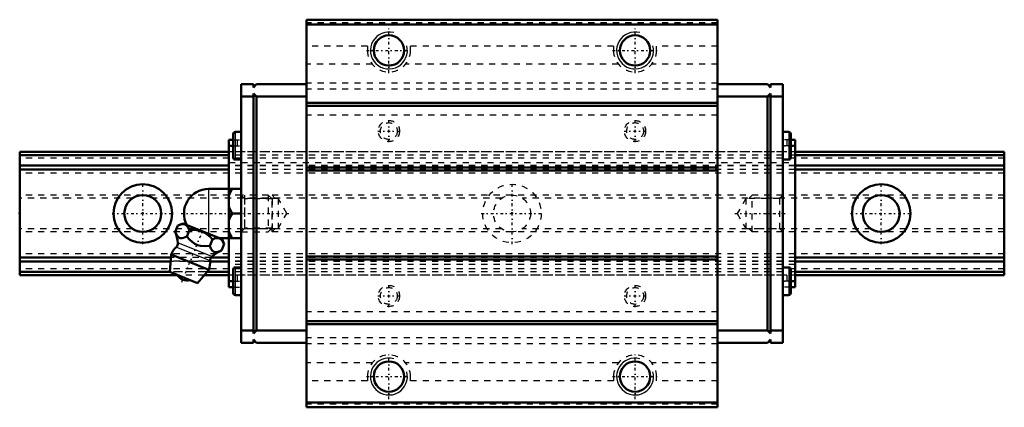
# Model space of a CAD drawing. Header units: millimetres. Extents: x -20 to 140, y -32 to 32.
import ezdxf

# ---------------------------------------------------------------- set-up
doc = ezdxf.new("R2010")
doc.units = ezdxf.units.MM
doc.linetypes.add('Center', pattern=[1.5, 0.45, -0.5, 0.05, -0.5])
doc.linetypes.add('Dashed', pattern=[2, 1, -1])
for name, color, linetype, lineweight in [('2d ConnectionPoints', 7, 'Continuous', 50), ('AM_0', 7, 'Continuous', 50), ('AM_4', 3, 'Continuous', 25), ('AM_5', 3, 'Continuous', 25), ('AM_7', 7, 'Center', 25), ('AM_9', 6, 'Dashed', 25)]:
    doc.layers.add(name, color=color, linetype=linetype, lineweight=lineweight)

# ---------------------------------------------------------------- blocks, each defined once
blk = doc.blocks.new('1_x5b30mihylidnjmhsnkwus2gs________0_in_HSR20M1LA1SS160LG200BM6F340001_4')
at = {"layer": 'AM_0'}
for p, q in [((10.7, 4), (16, 4)), ((14, 4), (14, -4)), ((14.5, 0), (16, 0)), ((16, 0.73), (16, -0.73)), ((5.28, -3), (5.71, -1.93)), ((6.49, -1.6), (5.71, -1.93)), ((12.88, -4.18), (6.49, -1.6)), ((7.15, -3.76), (7.58, -2.69)), ((10.9, -5.27), (11.33, -4.2)), ((12.42, -4), (16, -4)), ((13.21, -4.96), (12.88, -4.18)), ((12.77, -6.03), (13.21, -4.96)), ((4.6, -6.67), (4.4, -9.49)), ((10.72, -9.14), (4.6, -6.67)), ((8.89, -11.31), (4.4, -9.49)), ((8.89, -11.31), (10.72, -9.14))]:
    blk.add_line(p, q, dxfattribs=at)
for points in [[(14.5, 4), (14.21, 3.44), (14, 2.85)], [(14, 1.15), (14.06, 0.96), (14.25, 0.47), (14.5, 0)], [(14.5, 0), (14.21, -0.56), (14, -1.15)], [(5.28, -3), (5.46, -3.4), (5.68, -3.74), (5.87, -3.91), (6.09, -4), (6.34, -4.01), (6.6, -3.96), (7.15, -3.76)], [(7.58, -2.69), (7.32, -2.21), (7.16, -2.01), (6.96, -1.86), (6.66, -1.76), (6.31, -1.75), (6.01, -1.82), (5.71, -1.93)], [(11.33, -4.2), (10.93, -3.79), (10.49, -3.42), (9.97, -3.09), (9.39, -2.85), (8.79, -2.71), (8.17, -2.67), (7.58, -2.69)], [(14, -2.85), (14.06, -3.04), (14.25, -3.53), (14.5, -4)], [(7.15, -3.76), (7.58, -4.23), (8, -4.62), (8.47, -4.95), (8.9, -5.15), (9.36, -5.26), (10.13, -5.32), (10.9, -5.27)], [(13.21, -4.96), (12.95, -4.48), (12.78, -4.28), (12.59, -4.14), (12.28, -4.03), (11.93, -4.03), (11.63, -4.09), (11.33, -4.2)], [(10.9, -5.27), (11.08, -5.67), (11.3, -6.01), (11.49, -6.18), (11.71, -6.27), (11.96, -6.29), (12.22, -6.24), (12.77, -6.03)]]:
    blk.add_lwpolyline(points, dxfattribs=at)
for centre, radius, start, end in [((10.7, 0), 4, 90, 207.9876), ((-0.27, -5.29), 6, 4.8448, 22.4692), ((4.92, -4.86), 0.8, 311.9787, 4.8448), ((7.66, -7.9), 3.3, 131.9787, 158), ((15.17, -11.53), 6, 113.5285, 131.1552), ((7.66, -7.9), 3.3, 338, 4.0213), ((11.75, -7.62), 0.8, 131.1552, 184.0213), ((7.19, -9.07), 1.82, 210.1342, 285.8658)]:
    blk.add_arc(centre, radius, start, end, dxfattribs=at)
at = {"layer": 'AM_4'}
for p, q in [((10.7, 4), (10.7, -3.3)), ((11.22, -7.01), (5.71, -4.79)), ((10.95, -7.67), (5.45, -5.45))]:
    blk.add_line(p, q, dxfattribs=at)
at = {"layer": 'AM_5', "linetype": 'Dashed'}
for p, q in [((16.54, 3), (16.54, -3)), ((21, 2.39), (16.54, 2.39)), ((21, -2.39), (16.54, -2.39))]:
    blk.add_line(p, q, dxfattribs=at)
at = {"layer": 'AM_7'}
blk.add_line((6.34, -11.15), (9.84, -2.5), dxfattribs=at)
at = {"layer": 'AM_9'}
for p, q in [((20.39, 3), (16, 3)), ((20.39, 3), (20.39, -3)), ((21, 2.39), (20.39, 3)), ((21, 2.39), (21, -2.39)), ((16, -3), (20.39, -3)), ((20.39, -3), (21, -2.39))]:
    blk.add_line(p, q, dxfattribs=at)
blk = doc.blocks.new('2_HSR20M1LASSB_M6F1_Slider_0_in_HSR20M1LA1SS160LG200BM6F340001_4')
at = {"layer": 'AM_0'}
for p, q in [((93.4, 31.5), (26.6, 31.5)), ((26.6, 31.5), (26.6, -31.5)), ((93.4, 30.7), (26.6, 30.7)), ((93.4, 31.5), (93.4, -31.5)), ((18, 21), (16, 21)), ((16, 21), (16, 0.73)), ((18, 21), (18, 20.5)), ((18, 20.5), (18.5, 21)), ((26.6, 21), (18.5, 21)), ((93.4, 21), (101.5, 21)), ((102, 20.5), (101.5, 21)), ((102, 21), (102, 20.5)), ((102, 21), (104, 21)), ((104, -21), (104, 21)), ((18, 19.5), (18, -19.5)), ((18.5, 19), (18, 19.5)), ((101.5, 19), (102, 19.5)), ((102, 19.5), (102, -19.5)), ((18, 19), (16, 19)), ((18.5, -19), (18.5, 19)), ((26.6, 19), (18.5, 19)), ((93.4, 18), (26.6, 18)), ((93.4, 19), (101.5, 19)), ((101.5, -19), (101.5, 19)), ((102, 19), (104, 19)), ((93.4, 17.5), (26.6, 17.5)), ((14.7, 12.92), (14.7, 9.08)), ((16, 13.25), (15.03, 13.25)), ((104.97, 13.25), (104, 13.25)), ((105.3, 12.92), (105.3, 9.08)), ((14, 12), (14, 4)), ((14, 12), (14.7, 12)), ((106, 12), (105.3, 12)), ((106, 12), (106, -12)), ((14, 11), (14.7, 11)), ((106, 11), (105.3, 11)), ((15.03, 8.75), (16, 8.75)), ((104, 8.75), (104.97, 8.75)), ((93.4, 7.5), (26.6, 7.5)), ((93.4, 7), (26.6, 7)), ((16, -0.73), (16, -21)), ((14, -4), (14, -12)), ((93.4, -7), (26.6, -7)), ((93.4, -7.5), (26.6, -7.5)), ((14.7, -9.08), (14.7, -12.92)), ((16, -8.75), (15.03, -8.75)), ((104.97, -8.75), (104, -8.75)), ((105.3, -9.08), (105.3, -12.92)), ((14, -11), (14.7, -11)), ((106, -11), (105.3, -11)), ((14, -12), (14.7, -12)), ((106, -12), (105.3, -12)), ((15.03, -13.25), (16, -13.25)), ((104, -13.25), (104.97, -13.25)), ((93.4, -17.5), (26.6, -17.5)), ((18, -19), (16, -19)), ((18, -19.5), (18.5, -19)), ((26.6, -19), (18.5, -19)), ((93.4, -18), (26.6, -18)), ((93.4, -19), (101.5, -19)), ((102, -19.5), (101.5, -19)), ((102, -19), (104, -19)), ((18.5, -21), (18, -20.5)), ((18, -20.5), (18, -21)), ((101.5, -21), (102, -20.5)), ((102, -20.5), (102, -21)), ((18, -21), (16, -21)), ((26.6, -21), (18.5, -21)), ((93.4, -21), (101.5, -21)), ((102, -21), (104, -21)), ((93.4, -30.7), (26.6, -30.7)), ((93.4, -31.5), (26.6, -31.5))]:
    blk.add_line(p, q, dxfattribs=at)
for centre in [(40, 26.5), (80, 26.5), (40, -26.5), (80, -26.5)]:
    blk.add_circle(centre, 2.46, dxfattribs=at)
for centre, start, end in [((15.03, 12.92), 90, 180), ((104.97, 12.92), 0, 90), ((15.03, 9.08), 180, 270), ((104.97, 9.08), 270, 360), ((15.03, -9.08), 90, 180), ((104.97, -9.08), 0, 90), ((15.03, -12.92), 180, 270), ((104.97, -12.92), 270, 360)]:
    blk.add_arc(centre, 0.325, start, end, dxfattribs=at)
at = {"layer": 'AM_4'}
for p, q in [((15.03, 13.25), (15.03, 8.75)), ((104.97, 13.25), (104.97, 8.75)), ((15.03, -8.75), (15.03, -13.25)), ((104.97, -8.75), (104.97, -13.25))]:
    blk.add_line(p, q, dxfattribs=at)
at = {"layer": 'AM_5', "linetype": 'Dashed'}
for p, q in [((21, -3), (21, 3)), ((21.5, 2.46), (21, 3)), ((98.5, 2.46), (99, 3)), ((99, -3), (99, 3)), ((104, 3), (99, 3)), ((21.5, -2.46), (21, -3)), ((98.5, -2.46), (99, -3)), ((104, -3), (99, -3))]:
    blk.add_line(p, q, dxfattribs=at)
at = {"layer": 'AM_5'}
for centre in [(40, 26.5), (80, 26.5), (40, -26.5), (80, -26.5)]:
    blk.add_arc(centre, 3, 75, 15, dxfattribs=at)
at = {"layer": 'AM_7'}
for p, q in [((40, 22.82), (40, 30.17)), ((80, 22.82), (80, 30.17)), ((36.33, 26.5), (43.68, 26.5)), ((76.33, 26.5), (83.67, 26.5)), ((40, 11.6), (40, 15.2)), ((80, 11.6), (80, 15.2)), ((38.2, 13.4), (41.8, 13.4)), ((78.2, 13.4), (81.8, 13.4)), ((14.63, 11), (16.07, 11)), ((103.94, 11), (105.36, 11)), ((6.24, 0), (23.79, 0)), ((96.21, 0), (104.37, 0)), ((14.63, -11), (16.07, -11)), ((103.94, -11), (105.36, -11)), ((40, -15.2), (40, -11.6)), ((80, -15.2), (80, -11.6)), ((38.2, -13.4), (41.8, -13.4)), ((78.2, -13.4), (81.8, -13.4)), ((40, -30.18), (40, -22.82)), ((80, -30.18), (80, -22.82)), ((36.33, -26.5), (43.68, -26.5)), ((76.33, -26.5), (83.67, -26.5))]:
    blk.add_line(p, q, dxfattribs=at)
at = {"layer": 'AM_9'}
for p, q in [((93.4, 31), (26.6, 31)), ((36.5, 27.19), (26.6, 27.19)), ((36.5, 27.19), (36.5, 26.5)), ((76.5, 27.19), (43.5, 27.19)), ((43.5, 26.5), (43.5, 27.19)), ((76.5, 27.19), (76.5, 26.5)), ((83.5, 26.5), (83.5, 27.19)), ((93.4, 27.19), (83.5, 27.19)), ((37.29, 24.29), (26.6, 24.29)), ((77.29, 24.29), (42.71, 24.29)), ((93.4, 24.29), (82.71, 24.29)), ((93.4, 21.2), (26.6, 21.2)), ((93.4, 20.23), (26.6, 20.23)), ((18.5, 19), (18, 19)), ((101.5, 19), (102, 19)), ((93.4, 16), (26.6, 16)), ((14.7, 12), (16, 12)), ((15.35, 12), (15.35, 10)), ((105.3, 12), (104, 12)), ((104.65, 12), (104.65, 10)), ((106, 10), (14, 10)), ((14.7, 11), (16, 11)), ((105.3, 11), (104, 11)), ((106, 9.48), (14, 9.48)), ((106, 9.47), (14, 9.47)), ((14, 8.3), (106, 8.3)), ((106, 7.78), (14, 7.78)), ((106, 7.77), (14, 7.77)), ((106, 7.16), (14, 7.16)), ((106, 6.55), (14, 6.55)), ((16.54, 2.46), (16, 3)), ((22, 2.46), (16.54, 2.46)), ((16.54, 2.46), (16.54, -2.46)), ((23.42, 0), (22, 2.46)), ((22, 2.46), (22, -2.46)), ((98, 2.46), (96.58, 0)), ((98, 2.46), (98, -2.46)), ((103.46, 2.46), (98, 2.46)), ((104, 3), (103.46, 2.46)), ((103.46, 2.46), (103.46, -2.46)), ((22, -2.46), (23.42, 0)), ((96.58, 0), (98, -2.46)), ((16, -3), (16.54, -2.46)), ((16.54, -2.46), (22, -2.46)), ((98, -2.46), (103.46, -2.46)), ((103.46, -2.46), (104, -3)), ((106, -6.55), (14, -6.55)), ((106, -7.16), (14, -7.16)), ((106, -7.77), (14, -7.77)), ((106, -7.78), (14, -7.78)), ((106, -8.3), (14, -8.3)), ((106, -9.47), (14, -9.47)), ((106, -9.48), (14, -9.48)), ((106, -10), (14, -10)), ((14.7, -11), (16, -11)), ((15.35, -10), (15.35, -12)), ((105.3, -11), (104, -11)), ((104.65, -10), (104.65, -12)), ((14.7, -12), (16, -12)), ((105.3, -12), (104, -12)), ((93.4, -16), (26.6, -16)), ((18.5, -19), (18, -19)), ((101.5, -19), (102, -19)), ((93.4, -20.23), (26.6, -20.23)), ((93.4, -21.2), (26.6, -21.2)), ((37.29, -24.29), (26.6, -24.29)), ((77.29, -24.29), (42.71, -24.29)), ((93.4, -24.29), (82.71, -24.29)), ((36.5, -27.19), (26.6, -27.19)), ((36.5, -26.5), (36.5, -27.19)), ((43.5, -27.19), (43.5, -26.5)), ((76.5, -27.19), (43.5, -27.19)), ((76.5, -26.5), (76.5, -27.19)), ((83.5, -27.19), (83.5, -26.5)), ((93.4, -27.19), (83.5, -27.19)), ((93.4, -31), (26.6, -31))]:
    blk.add_line(p, q, dxfattribs=at)
for centre, radius in [((40, 13.4), 1.72), ((40, 13.4), 1.37), ((80, 13.4), 1.72), ((80, 13.4), 1.37), ((40, -13.4), 1.72), ((40, -13.4), 1.37), ((80, -13.4), 1.72), ((80, -13.4), 1.37)]:
    blk.add_circle(centre, radius, dxfattribs=at)
for centre, start, end in [((40, 26.5), 180, 0), ((80, 26.5), 180, 0), ((40, -26.5), 0, 180), ((80, -26.5), 360, 180)]:
    blk.add_arc(centre, 3.5, start, end, dxfattribs=at)
blk = doc.blocks.new('3_HSR20M1LA116020_Rail_0_in_HSR20M1LA1SS160LG200BM6F340001_4')
at = {"layer": 'AM_0'}
for p, q in [((14, 10), (-20, 10)), ((-20, 10), (-20, -10)), ((140, 10), (106, 10)), ((140, 10), (140, -10)), ((14, 9.47), (-20, 9.47)), ((140, 9.47), (106, 9.47)), ((14, 7.78), (-20, 7.78)), ((14, 7.16), (-20, 7.16)), ((140, 7.78), (106, 7.78)), ((140, 7.16), (106, 7.16)), ((4.56, -7.16), (-20, -7.16)), ((4.52, -7.78), (-20, -7.78)), ((14, -7.78), (10.96, -7.78)), ((14, -7.16), (11.09, -7.16)), ((140, -7.16), (106, -7.16)), ((140, -7.78), (106, -7.78)), ((4.4, -9.47), (-20, -9.47)), ((14, -9.47), (10.44, -9.47)), ((140, -9.47), (106, -9.47)), ((5.62, -10), (-20, -10)), ((14, -10), (9.99, -10)), ((140, -10), (106, -10))]:
    blk.add_line(p, q, dxfattribs=at)
for centre, radius in [((0, 0), 4.75), ((120, 0), 4.75), ((0, 0), 3), ((120, 0), 3)]:
    blk.add_circle(centre, radius, dxfattribs=at)
at = {"layer": 'AM_7'}
for p, q in [((0, -4.99), (0, 4.99)), ((60, -4.99), (60, 4.99)), ((120, -4.99), (120, 4.99)), ((-4.99, 0), (4.99, 0)), ((55.01, 0), (64.99, 0)), ((115.01, 0), (124.99, 0))]:
    blk.add_line(p, q, dxfattribs=at)
at = {"layer": 'AM_9'}
for p, q in [((14.7, 10), (14, 10)), ((104.65, 10), (15.35, 10)), ((106, 10), (105.3, 10)), ((140, 9.48), (-20, 9.48)), ((140, 9), (-20, 9)), ((106, 9.47), (14, 9.47)), ((140, 7.77), (-20, 7.77)), ((140, 6.55), (-20, 6.55)), ((106, 7.78), (14, 7.78)), ((106, 7.16), (14, 7.16)), ((16, 3), (-20, 3)), ((-1.66, 2.5), (-20, 2.5)), ((58.34, 2.5), (1.66, 2.5)), ((140, 3), (20.39, 3)), ((118.34, 2.5), (61.66, 2.5)), ((140, 2.5), (121.66, 2.5)), ((-1.66, -2.5), (-20, -2.5)), ((16, -3), (-20, -3)), ((58.34, -2.5), (1.66, -2.5)), ((140, -3), (20.39, -3)), ((118.34, -2.5), (61.66, -2.5)), ((140, -2.5), (121.66, -2.5)), ((140, -6.55), (-20, -6.55)), ((140, -7.77), (-20, -7.77)), ((10.96, -7.78), (4.52, -7.78)), ((11.09, -7.16), (4.56, -7.16)), ((106, -7.16), (14, -7.16)), ((106, -7.78), (14, -7.78)), ((140, -9), (-20, -9)), ((140, -9.48), (-20, -9.48)), ((10.44, -9.47), (4.4, -9.47)), ((106, -9.47), (14, -9.47)), ((9.99, -10), (5.62, -10)), ((14.7, -10), (14, -10)), ((104.65, -10), (15.35, -10)), ((106, -10), (105.3, -10))]:
    blk.add_line(p, q, dxfattribs=at)
for radius in [4.75, 3]:
    blk.add_circle((60, 0), radius, dxfattribs=at)

msp = doc.modelspace()

# ---------------------------------------------------------------- linework, layer by layer
at = {"layer": '2d ConnectionPoints'}
for p in [(-20, 0), (0, 0), (0, 0), (16, 0), (60, 0), (104, 0)]:
    msp.add_point(p, dxfattribs=at)

# ---------------------------------------------------------------- block references
for name in ['2_HSR20M1LASSB_M6F1_Slider_0_in_HSR20M1LA1SS160LG200BM6F340001_4', '3_HSR20M1LA116020_Rail_0_in_HSR20M1LA1SS160LG200BM6F340001_4', '1_x5b30mihylidnjmhsnkwus2gs________0_in_HSR20M1LA1SS160LG200BM6F340001_4']:
    msp.add_blockref(name, (0, 0))

doc.saveas('drawing.dxf')
